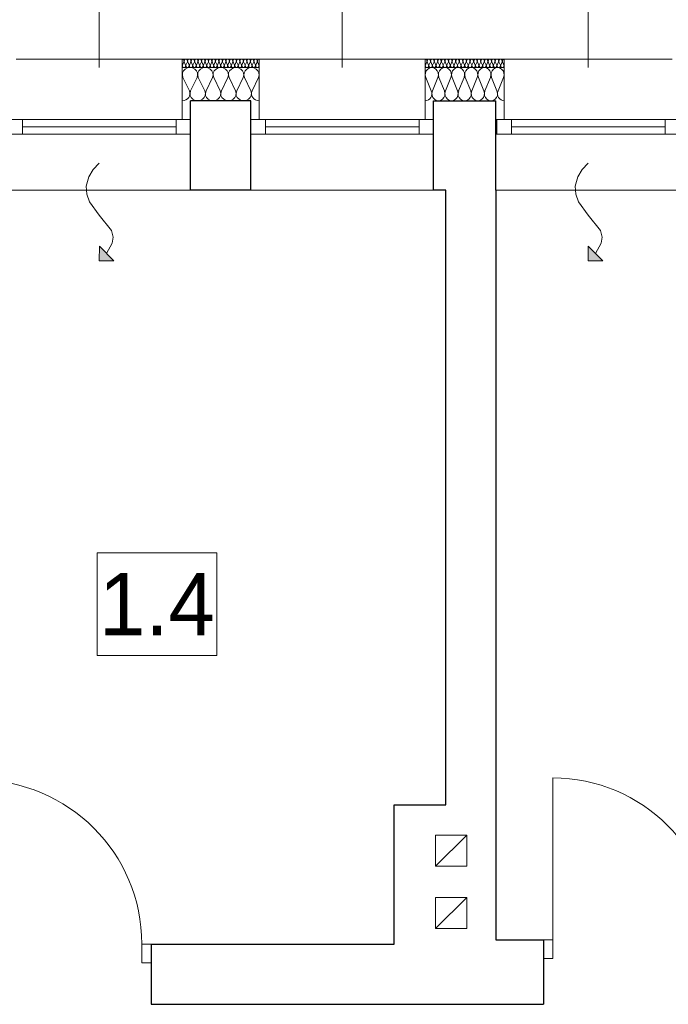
# Model space of a CAD drawing. Extents: x -438200 to -357500, y 15000 to 163871.
# Tile 47 of 148: x -428978 to -425854, y 77929 to 82670. Entities that reach past the tile are written whole.
import ezdxf
from ezdxf.lldxf.tags import DXFTag

# ---------------------------------------------------------------- set-up
doc = ezdxf.new("R2010")
doc.units = 0
doc.header["$MEASUREMENT"] = 0
doc.set_wipeout_variables(frame=1)
for name, color, linetype in [('#podkład', 252, 'Continuous'), ('A-Okna', 252, 'Continuous'), ('Arch ocieplenie', 252, 'Continuous'), ('Inwent Izolacje', 252, 'Continuous'), ('IS_Opisy_działek_Therm', 7, 'SOLID')]:
    doc.layers.add(name, color=color, linetype=linetype)
for name, color, linetype, lineweight in [('A-Okna_Nr_Pióra__9', 252, 'Continuous', 13), ('Arch ocieplenie_Nr_Pióra__9', 252, 'Continuous', 13), ('Arch wykończenie_Nr_Pióra__3', 252, 'Continuous', 18), ('Inwent Izolacje_Nr_Pióra__2', 252, 'Continuous', 13), ('INWENT OPISY_Nr_Pióra__21', 252, 'Continuous', 9), ('INWENT. DRZWI_Nr_Pióra__5', 252, 'Continuous', 13), ('INWENT. OKNA_Nr_Pióra__5', 252, 'Continuous', 13), ('INWENT.ŚCIANY_Nr_Pióra__1', 252, 'Continuous', 25), ('INWENT.ŚCIANY_Nr_Pióra__2', 252, 'Continuous', 13), ('INWENT.ŚCIANY_Nr_Pióra__21', 252, 'Continuous', 9), ('Istniejące kominy_Nr_Pióra__21', 252, 'Continuous', 9)]:
    doc.layers.add(name, color=color, linetype=linetype, lineweight=lineweight)
doc.styles.add('GENERATED_STYLE_3', font='txt')
doc.styles.get("Standard").update_dxf_attribs({"font": 'arial.ttf', "width": 0.8, "bigfont": 'BIGFONT.SHX'})
tags = doc.linetypes.add('SOLID', pattern=[10, 10, 0]).pattern_tags.tags
tags[6:7] = [DXFTag(74, 4), DXFTag(75, 0), DXFTag(340, '0'), DXFTag(46, 0.0), DXFTag(50, 0.0), DXFTag(44, 0.0), DXFTag(45, 0.0)]
tags[4:5] = [DXFTag(74, 4), DXFTag(75, 0), DXFTag(340, '0'), DXFTag(46, 0.0), DXFTag(50, 0.0), DXFTag(44, 0.0), DXFTag(45, 0.0)]

# ---------------------------------------------------------------- blocks, each defined once
blk = doc.blocks.new('Izolacja cieplna 14_204', base_point=(-427824.9, 72292.6))
at = {"layer": 'Arch ocieplenie_Nr_Pióra__9', "linetype": 'Continuous'}
for p, q in [((-428187.2, 72280.7), (-428194.2, 72264.5)), ((-428178.8, 72264.5), (-428185.8, 72280.7)), ((-428170.4, 72280.7), (-428177.4, 72264.5)), ((-428162, 72264.5), (-428169, 72280.7)), ((-428153.6, 72280.7), (-428160.6, 72264.5)), ((-428145.2, 72264.5), (-428152.2, 72280.7)), ((-428136.8, 72280.7), (-428143.8, 72264.5)), ((-428128.4, 72264.5), (-428135.4, 72280.7)), ((-428120, 72280.7), (-428127, 72264.5)), ((-428111.6, 72264.5), (-428118.6, 72280.7)), ((-428103.2, 72280.7), (-428110.1, 72264.5)), ((-428094.7, 72264.5), (-428101.7, 72280.7)), ((-428086.3, 72280.7), (-428093.3, 72264.5)), ((-428077.9, 72264.5), (-428084.9, 72280.7)), ((-428069.5, 72280.7), (-428076.5, 72264.5)), ((-428061.1, 72264.5), (-428068.1, 72280.7)), ((-428052.7, 72280.7), (-428059.7, 72264.5)), ((-428044.3, 72264.5), (-428051.3, 72280.7)), ((-428035.9, 72280.7), (-428042.9, 72264.5)), ((-428027.5, 72264.5), (-428034.5, 72280.7)), ((-428019.1, 72280.7), (-428026.1, 72264.5)), ((-428010.7, 72264.5), (-428017.6, 72280.7)), ((-428002.2, 72280.7), (-428009.2, 72264.5)), ((-427993.8, 72264.5), (-428000.8, 72280.7)), ((-427985.4, 72280.7), (-427992.4, 72264.5)), ((-427977, 72264.5), (-427984, 72280.7)), ((-427968.6, 72280.7), (-427975.6, 72264.5)), ((-427960.2, 72264.5), (-427967.2, 72280.7)), ((-427951.8, 72280.7), (-427958.8, 72264.5)), ((-427943.4, 72264.5), (-427950.4, 72280.7)), ((-427935, 72280.7), (-427942, 72264.5)), ((-427926.6, 72264.5), (-427933.6, 72280.7)), ((-427918.2, 72280.7), (-427925.1, 72264.5)), ((-427909.7, 72264.5), (-427916.7, 72280.7)), ((-427901.3, 72280.7), (-427908.3, 72264.5)), ((-427892.9, 72264.5), (-427899.9, 72280.7)), ((-427884.5, 72280.7), (-427891.5, 72264.5)), ((-427876.1, 72264.5), (-427883.1, 72280.7)), ((-427867.7, 72280.7), (-427874.7, 72264.5)), ((-427859.3, 72264.5), (-427866.3, 72280.7)), ((-427850.9, 72280.7), (-427857.9, 72264.5)), ((-427842.5, 72264.5), (-427849.5, 72280.7)), ((-427834.1, 72280.7), (-427841.1, 72264.5)), ((-427825.7, 72264.5), (-427832.6, 72280.7))]:
    blk.add_line(p, q, dxfattribs=at)
for centre, start_param, end_param in [((-428194.9, 72284.1), 1.158004, 3.141593), ((-428178.1, 72284.1), 1.158004, 5.125183), ((-428161.3, 72284.1), 1.158004, 5.125183), ((-428144.5, 72284.1), 1.158004, 5.125183), ((-428127.7, 72284.1), 1.158004, 5.125183), ((-428110.9, 72284.1), 1.158004, 5.125183), ((-428094, 72284.1), 1.158004, 5.125183), ((-428077.2, 72284.1), 1.158004, 5.125183), ((-428060.4, 72284.1), 1.158004, 5.125183), ((-428043.6, 72284.1), 1.158004, 5.125183), ((-428026.8, 72284.1), 1.158004, 5.125183), ((-428009.9, 72284.1), 1.158004, 5.125183), ((-427993.1, 72284.1), 1.158004, 5.125183), ((-427976.3, 72284.1), 1.158004, 5.125183), ((-427959.5, 72284.1), 1.158004, 5.125183), ((-427942.7, 72284.1), 1.158004, 5.125183), ((-427925.9, 72284.1), 1.158004, 5.125183), ((-427909, 72284.1), 1.158004, 5.125183), ((-427892.2, 72284.1), 1.158004, 5.125183), ((-427875.4, 72284.1), 1.158004, 5.125183), ((-427858.6, 72284.1), 1.158004, 5.125183), ((-427841.8, 72284.1), 1.158004, 5.125183), ((-427824.9, 72284.1), 3.141593, 5.125182), ((-428186.5, 72261.1), 4.299595, 8.266775), ((-428169.7, 72261.1), 4.299595, 8.266775), ((-428152.9, 72261.1), 4.299595, 8.266775), ((-428136.1, 72261.1), 4.299595, 8.266775), ((-428119.3, 72261.1), 4.299595, 8.266775), ((-428102.4, 72261.1), 4.299595, 8.266775), ((-428085.6, 72261.1), 4.299595, 8.266775), ((-428068.8, 72261.1), 4.299595, 8.266775), ((-428052, 72261.1), 4.299595, 8.266775), ((-428035.2, 72261.1), 4.299595, 8.266775), ((-428018.4, 72261.1), 4.299595, 8.266775), ((-428001.5, 72261.1), 4.299595, 8.266775), ((-427984.7, 72261.1), 4.299595, 8.266775), ((-427967.9, 72261.1), 4.299595, 8.266775), ((-427951.1, 72261.1), 4.299595, 8.266775), ((-427934.3, 72261.1), 4.299595, 8.266775), ((-427917.4, 72261.1), 4.299595, 8.266775), ((-427900.6, 72261.1), 4.299595, 8.266775), ((-427883.8, 72261.1), 4.299595, 8.266775), ((-427867, 72261.1), 4.299595, 8.266775), ((-427850.2, 72261.1), 4.299595, 8.266775), ((-427833.4, 72261.1), 4.299595, 8.266775)]:
    blk.add_ellipse(centre, major_axis=(0, -8.51), ratio=0.988476, start_param=start_param, end_param=end_param, dxfattribs=at)
blk = doc.blocks.new('Izolacja cieplna 14_205', base_point=(-426644.9, 72292.6))
at = {"layer": 'Arch ocieplenie_Nr_Pióra__9', "linetype": 'Continuous'}
for p, q in [((-427017, 72280.7), (-427024.2, 72264.5)), ((-427008.4, 72264.5), (-427015.6, 72280.7)), ((-426999.8, 72280.7), (-427006.9, 72264.5)), ((-426991.1, 72264.5), (-426998.3, 72280.7)), ((-426982.5, 72280.7), (-426989.7, 72264.5)), ((-426973.9, 72264.5), (-426981, 72280.7)), ((-426965.2, 72280.7), (-426972.4, 72264.5)), ((-426956.6, 72264.5), (-426963.8, 72280.7)), ((-426947.9, 72280.7), (-426955.1, 72264.5)), ((-426939.3, 72264.5), (-426946.5, 72280.7)), ((-426930.7, 72280.7), (-426937.9, 72264.5)), ((-426922, 72264.5), (-426929.2, 72280.7)), ((-426913.4, 72280.7), (-426920.6, 72264.5)), ((-426904.8, 72264.5), (-426911.9, 72280.7)), ((-426896.1, 72280.7), (-426903.3, 72264.5)), ((-426887.5, 72264.5), (-426894.7, 72280.7)), ((-426878.9, 72280.7), (-426886, 72264.5)), ((-426870.2, 72264.5), (-426877.4, 72280.7)), ((-426861.6, 72280.7), (-426868.8, 72264.5)), ((-426852.9, 72264.5), (-426860.1, 72280.7)), ((-426844.3, 72280.7), (-426851.5, 72264.5)), ((-426835.7, 72264.5), (-426842.9, 72280.7)), ((-426827, 72280.7), (-426834.2, 72264.5)), ((-426818.4, 72264.5), (-426825.6, 72280.7)), ((-426809.8, 72280.7), (-426816.9, 72264.5)), ((-426801.1, 72264.5), (-426808.3, 72280.7)), ((-426792.5, 72280.7), (-426799.7, 72264.5)), ((-426783.9, 72264.5), (-426791, 72280.7)), ((-426775.2, 72280.7), (-426782.4, 72264.5)), ((-426766.6, 72264.5), (-426773.8, 72280.7)), ((-426757.9, 72280.7), (-426765.1, 72264.5)), ((-426749.3, 72264.5), (-426756.5, 72280.7)), ((-426740.7, 72280.7), (-426747.9, 72264.5)), ((-426732, 72264.5), (-426739.2, 72280.7)), ((-426723.4, 72280.7), (-426730.6, 72264.5)), ((-426714.8, 72264.5), (-426721.9, 72280.7)), ((-426706.1, 72280.7), (-426713.3, 72264.5)), ((-426697.5, 72264.5), (-426704.7, 72280.7)), ((-426688.9, 72280.7), (-426696, 72264.5)), ((-426680.2, 72264.5), (-426687.4, 72280.7)), ((-426671.6, 72280.7), (-426678.8, 72264.5)), ((-426662.9, 72264.5), (-426670.1, 72280.7)), ((-426654.3, 72280.7), (-426661.5, 72264.5)), ((-426645.7, 72264.5), (-426652.9, 72280.7))]:
    blk.add_line(p, q, dxfattribs=at)
for centre, start_param, end_param in [((-427024.9, 72284.1), 2.7288, 4.712389), ((-427007.7, 72284.1), 2.7288, 6.695979), ((-426990.4, 72284.1), 2.7288, 6.695979), ((-426973.1, 72284.1), 2.7288, 6.695979), ((-426955.9, 72284.1), 2.7288, 6.695979), ((-426938.6, 72284.1), 2.7288, 6.695979), ((-426921.3, 72284.1), 2.7288, 6.695979), ((-426904, 72284.1), 2.7288, 6.695979), ((-426886.8, 72284.1), 2.7288, 6.695979), ((-426869.5, 72284.1), 2.7288, 6.695979), ((-426852.2, 72284.1), 2.7288, 6.695979), ((-426834.9, 72284.1), 2.7288, 6.695979), ((-426817.7, 72284.1), 2.7288, 6.695979), ((-426800.4, 72284.1), 2.7288, 6.695979), ((-426783.1, 72284.1), 2.7288, 6.695979), ((-426765.9, 72284.1), 2.7288, 6.695979), ((-426748.6, 72284.1), 2.7288, 6.695979), ((-426731.3, 72284.1), 2.7288, 6.695979), ((-426714, 72284.1), 2.7288, 6.695979), ((-426696.8, 72284.1), 2.7288, 6.695979), ((-426679.5, 72284.1), 2.7288, 6.695979), ((-426662.2, 72284.1), 2.7288, 6.695979), ((-426644.9, 72284.1), 4.712389, 6.695979), ((-427016.3, 72261.1), 5.870392, 9.837571), ((-426999, 72261.1), 5.870392, 9.837571), ((-426981.8, 72261.1), 5.870392, 9.837571), ((-426964.5, 72261.1), 5.870392, 9.837571), ((-426947.2, 72261.1), 5.870392, 9.837571), ((-426929.9, 72261.1), 5.870392, 9.837571), ((-426912.7, 72261.1), 5.870392, 9.837571), ((-426895.4, 72261.1), 5.870392, 9.837571), ((-426878.1, 72261.1), 5.870392, 9.837571), ((-426860.9, 72261.1), 5.870392, 9.837571), ((-426843.6, 72261.1), 5.870392, 9.837571), ((-426826.3, 72261.1), 5.870392, 9.837571), ((-426809, 72261.1), 5.870392, 9.837571), ((-426791.8, 72261.1), 5.870392, 9.837571), ((-426774.5, 72261.1), 5.870392, 9.837571), ((-426757.2, 72261.1), 5.870392, 9.837571), ((-426739.9, 72261.1), 5.870392, 9.837571), ((-426722.7, 72261.1), 5.870392, 9.837571), ((-426705.4, 72261.1), 5.870392, 9.837571), ((-426688.1, 72261.1), 5.870392, 9.837571), ((-426670.9, 72261.1), 5.870392, 9.837571), ((-426653.6, 72261.1), 5.870392, 9.837571)]:
    blk.add_ellipse(centre, major_axis=(-8.64, 0), ratio=0.985035, start_param=start_param, end_param=end_param, dxfattribs=at)
blk = doc.blocks.new('Izolacja cieplna 14_329', base_point=(-428194.9, 72092.6))
at = {"layer": 'Inwent Izolacje_Nr_Pióra__2', "linetype": 'Continuous'}
for p, q in [((-428191.8, 72204.9), (-428161.1, 72140.3)), ((-428154.8, 72140.3), (-428124.1, 72204.9)), ((-428117.8, 72204.9), (-428087.1, 72140.3)), ((-428080.8, 72140.3), (-428050.1, 72204.9)), ((-428043.8, 72204.9), (-428013.1, 72140.3)), ((-428006.8, 72140.3), (-427976.1, 72204.9)), ((-427969.8, 72204.9), (-427939.1, 72140.3)), ((-427932.8, 72140.3), (-427902.1, 72204.9)), ((-427895.8, 72204.9), (-427865.1, 72140.3)), ((-427858.8, 72140.3), (-427828.1, 72204.9))]:
    blk.add_line(p, q, dxfattribs=at)
for centre, start_param, end_param in [((-428157.9, 72218.6), 5.870392, 9.837571), ((-428083.9, 72218.6), 5.870392, 9.837571), ((-428009.9, 72218.6), 5.870392, 9.837571), ((-427935.9, 72218.6), 5.870392, 9.837571), ((-427861.9, 72218.6), 5.870392, 9.837571), ((-428194.9, 72126.6), 4.712389, 6.695979), ((-428120.9, 72126.6), 2.7288, 6.695979), ((-428046.9, 72126.6), 2.7288, 6.695979), ((-427972.9, 72126.6), 2.7288, 6.695979), ((-427898.9, 72126.6), 2.7288, 6.695979), ((-427824.9, 72126.6), 2.7288, 4.712389)]:
    blk.add_ellipse(centre, major_axis=(37, 0), ratio=0.919694, start_param=start_param, end_param=end_param, dxfattribs=at)
blk = doc.blocks.new('Izolacja cieplna 14_330', base_point=(-427024.9, 72092.6))
at = {"layer": 'Inwent Izolacje_Nr_Pióra__2', "linetype": 'Continuous'}
for p, q in [((-427022.3, 72204.9), (-426995.9, 72140.3)), ((-426990.6, 72140.3), (-426964.3, 72204.9)), ((-426959, 72204.9), (-426932.6, 72140.3)), ((-426927.3, 72140.3), (-426900.9, 72204.9)), ((-426895.6, 72204.9), (-426869.3, 72140.3)), ((-426864, 72140.3), (-426837.6, 72204.9)), ((-426832.3, 72204.9), (-426805.9, 72140.3)), ((-426800.6, 72140.3), (-426774.3, 72204.9)), ((-426769, 72204.9), (-426742.6, 72140.3)), ((-426737.3, 72140.3), (-426710.9, 72204.9)), ((-426705.6, 72204.9), (-426679.3, 72140.3)), ((-426674, 72140.3), (-426647.6, 72204.9))]:
    blk.add_line(p, q, dxfattribs=at)
for centre, start_param, end_param in [((-426993.3, 72218.6), 4.299595, 8.266775), ((-426929.9, 72218.6), 4.299595, 8.266775), ((-426866.6, 72218.6), 4.299595, 8.266775), ((-426803.3, 72218.6), 4.299595, 8.266775), ((-426739.9, 72218.6), 4.299595, 8.266775), ((-426676.6, 72218.6), 4.299595, 8.266775), ((-427024.9, 72126.6), 3.141593, 5.125182), ((-426961.6, 72126.6), 1.158004, 5.125183), ((-426898.3, 72126.6), 1.158004, 5.125183), ((-426834.9, 72126.6), 1.158004, 5.125183), ((-426771.6, 72126.6), 1.158004, 5.125183), ((-426708.3, 72126.6), 1.158004, 5.125183), ((-426644.9, 72126.6), 1.158004, 3.141593)]:
    blk.add_ellipse(centre, major_axis=(0, 34), ratio=0.930587, start_param=start_param, end_param=end_param, dxfattribs=at)
blk = doc.blocks.new('Krzywa_18', base_point=(-428594.9, 71792.6))
at = {"layer": 'A-Okna_Nr_Pióra__9', "linetype": 'Continuous'}
blk.add_hatch(color=256, dxfattribs=at).paths.add_polyline_path([(-428594.9, 71322), (-428594.5, 71392.7), (-428524.2, 71321.6)], flags=0)
for p, q in [((-428594.9, 71322), (-428594.5, 71392.7)), ((-428594.5, 71392.7), (-428524.2, 71321.6)), ((-428594.9, 71322), (-428524.2, 71321.6))]:
    blk.add_line(p, q, dxfattribs=at)
at = {"layer": 'A-Okna_Nr_Pióra__9', "linetype": 'Continuous', "flags": 128}
blk.add_lwpolyline([(-428594.9, 71792.6), (-428624.1, 71761.5), (-428645.4, 71726.4), (-428657.6, 71681.7), (-428655, 71643), (-428642.1, 71606.5), (-428594.9, 71542), (-428535.3, 71468.7), (-428528.2, 71436.7), (-428532.2, 71406.9), (-428559.4, 71357.2)], dxfattribs=at)
blk = doc.blocks.new('Krzywa_20', base_point=(-426239.9, 71792.6))
at = {"layer": 'A-Okna_Nr_Pióra__9', "linetype": 'Continuous'}
blk.add_hatch(color=256, dxfattribs=at).paths.add_polyline_path([(-426239.9, 71322), (-426239.5, 71392.7), (-426169.2, 71321.6)], flags=0)
for p, q in [((-426239.9, 71322), (-426239.5, 71392.7)), ((-426239.5, 71392.7), (-426169.2, 71321.6)), ((-426239.9, 71322), (-426169.2, 71321.6))]:
    blk.add_line(p, q, dxfattribs=at)
at = {"layer": 'A-Okna_Nr_Pióra__9', "linetype": 'Continuous', "flags": 128}
blk.add_lwpolyline([(-426239.9, 71792.6), (-426269.1, 71761.5), (-426290.4, 71726.4), (-426302.6, 71681.7), (-426300, 71643), (-426287.1, 71606.5), (-426239.9, 71542), (-426180.3, 71468.7), (-426173.2, 71436.7), (-426177.2, 71406.9), (-426204.4, 71357.2)], dxfattribs=at)
blk = doc.blocks.new('piętro')
at = {"layer": 'Arch wykończenie_Nr_Pióra__3', "color": 252, "linetype": 'Continuous'}
for p, q in [((-428194.9, 64644.3), (-428194.9, 64354.3)), ((-427824.9, 64644.3), (-428194.9, 64644.3)), ((-427824.9, 64644.3), (-427824.9, 64354.3)), ((-427024.9, 64644.3), (-427024.9, 64354.3)), ((-427024.9, 64644.3), (-426644.9, 64644.3)), ((-426644.9, 64644.3), (-426644.9, 64354.3))]:
    blk.add_line(p, q, dxfattribs=at)
at = {"layer": 'INWENT. DRZWI_Nr_Pióra__5', "color": 252, "linetype": 'Continuous'}
for p, q in [((-426409.9, 60404.3), (-426409.9, 61184.3)), ((-426454.9, 60404.3), (-426409.9, 60404.3)), ((-426409.9, 60404.3), (-426409.9, 60314.3)), ((-428344.9, 60384.3), (-428389.9, 60384.3)), ((-428389.9, 60384.3), (-428389.9, 60294.3)), ((-426409.9, 60314.3), (-426454.9, 60314.3)), ((-428389.9, 60294.3), (-428344.9, 60294.3))]:
    blk.add_line(p, q, dxfattribs=at)
for centre, radius in [((-429179.9, 60384.3), 790), ((-426409.9, 60404.3), 780)]:
    blk.add_arc(centre, radius, 0, 90, dxfattribs=at)
at = {"layer": 'INWENT. OKNA_Nr_Pióra__5', "color": 252, "linetype": 'Continuous'}
for p, q in [((-428594.9, 64604.3), (-428594.9, 65514.3)), ((-427424.9, 64604.3), (-427424.9, 65514.3)), ((-426239.9, 64604.3), (-426239.9, 65514.3)), ((-428154.9, 64354.3), (-429034.9, 64354.3)), ((-428964.9, 64284.3), (-428964.9, 64354.3)), ((-428224.9, 64284.3), (-428224.9, 64354.3)), ((-428154.9, 64284.3), (-428154.9, 64354.3)), ((-427864.9, 64284.3), (-427864.9, 64354.3)), ((-426984.9, 64354.3), (-427864.9, 64354.3)), ((-427794.9, 64284.3), (-427794.9, 64354.3)), ((-427054.9, 64284.3), (-427054.9, 64354.3)), ((-426984.9, 64284.3), (-426984.9, 64354.3)), ((-425794.9, 64354.3), (-426684.9, 64354.3)), ((-426679.9, 64284.3), (-426679.9, 64354.3)), ((-426609.9, 64284.3), (-426609.9, 64354.3)), ((-425869.9, 64284.3), (-425869.9, 64354.3)), ((-428154.9, 64284.3), (-429034.9, 64284.3)), ((-428224.9, 64319.3), (-428964.9, 64319.3)), ((-426984.9, 64284.3), (-427864.9, 64284.3)), ((-427054.9, 64319.3), (-427794.9, 64319.3)), ((-425794.9, 64284.3), (-426684.9, 64284.3)), ((-425869.9, 64319.3), (-426609.9, 64319.3))]:
    blk.add_line(p, q, dxfattribs=at)
at = {"layer": 'INWENT.ŚCIANY_Nr_Pióra__1', "color": 252, "linetype": 'Continuous'}
for p, q in [((-428154.9, 64014.3), (-428154.9, 64444.3)), ((-427864.9, 64444.3), (-428154.9, 64444.3)), ((-427864.9, 64014.3), (-427864.9, 64444.3)), ((-426984.9, 64014.3), (-426984.9, 64444.3)), ((-426984.9, 64444.3), (-426684.9, 64444.3)), ((-426684.9, 64014.3), (-426684.9, 64444.3)), ((-427864.9, 64014.3), (-428154.9, 64014.3)), ((-426924.9, 64014.3), (-426984.9, 64014.3)), ((-426924.9, 61054.3), (-426924.9, 64014.3)), ((-426684.9, 64014.3), (-426684.9, 60404.3)), ((-427174.9, 60384.3), (-427174.9, 61054.3)), ((-427174.9, 61054.3), (-426924.9, 61054.3)), ((-426684.9, 60404.3), (-426454.9, 60404.3)), ((-426454.9, 60404.3), (-426454.9, 60094.3)), ((-428344.9, 60384.3), (-428344.9, 60094.3)), ((-428344.9, 60384.3), (-427174.9, 60384.3)), ((-428344.9, 60094.3), (-426454.9, 60094.3))]:
    blk.add_line(p, q, dxfattribs=at)
at = {"layer": 'INWENT.ŚCIANY_Nr_Pióra__2', "color": 252, "linetype": 'Continuous'}
for p, q in [((-427824.9, 64604.3), (-428194.9, 64604.3)), ((-427024.9, 64604.3), (-426644.9, 64604.3))]:
    blk.add_line(p, q, dxfattribs=at)
at = {"layer": 'INWENT.ŚCIANY_Nr_Pióra__21', "color": 252, "linetype": 'Continuous'}
for p, q in [((-428994.9, 64644.3), (-428194.9, 64644.3)), ((-427824.9, 64644.3), (-427024.9, 64644.3)), ((-426644.9, 64644.3), (-425834.9, 64644.3)), ((-429034.9, 64014.3), (-428154.9, 64014.3)), ((-427864.9, 64014.3), (-426984.9, 64014.3)), ((-426684.9, 64014.3), (-425794.9, 64014.3))]:
    blk.add_line(p, q, dxfattribs=at)
at = {"layer": 'Istniejące kominy_Nr_Pióra__21', "color": 252, "linetype": 'Continuous'}
for p, q in [((-426974.9, 60759.3), (-426974.9, 60909.3)), ((-426974.9, 60909.3), (-426824.9, 60909.3)), ((-426974.9, 60759.3), (-426824.9, 60909.3)), ((-426824.9, 60909.3), (-426824.9, 60759.3)), ((-426824.9, 60759.3), (-426974.9, 60759.3)), ((-426974.9, 60459.3), (-426974.9, 60609.3)), ((-426974.9, 60609.3), (-426824.9, 60609.3)), ((-426974.9, 60459.3), (-426824.9, 60609.3)), ((-426824.9, 60609.3), (-426824.9, 60459.3)), ((-426824.9, 60459.3), (-426974.9, 60459.3))]:
    blk.add_line(p, q, dxfattribs=at)
at = {"layer": 'A-Okna', "color": 252, "linetype": 'Continuous', "lineweight": 13}
for name, p in [('Krzywa_18', (-428594.9, 64144.3)), ('Krzywa_20', (-426239.9, 64144.3))]:
    blk.add_blockref(name, p, dxfattribs=at)
at = {"layer": 'Arch ocieplenie', "color": 252, "linetype": 'Continuous', "lineweight": 13}
for name, p in [('Izolacja cieplna 14_204', (-427824.9, 64644.3)), ('Izolacja cieplna 14_205', (-426644.9, 64644.3))]:
    blk.add_blockref(name, p, dxfattribs=at)
at = {"layer": 'Inwent Izolacje', "color": 252, "linetype": 'Continuous', "lineweight": 13}
for name, p in [('Izolacja cieplna 14_329', (-428194.9, 64444.3)), ('Izolacja cieplna 14_330', (-427024.9, 64444.3))]:
    blk.add_blockref(name, p, dxfattribs=at)
at = {"color": 252, "linetype": 'Continuous', "ltscale": 1735784.233681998}
blk.add_wipeout([(-428604.8, 62268.4), (-428028.8, 62268.4), (-428028.8, 61774.3), (-428604.8, 61774.3)], dxfattribs=at).dxf.layer = 'INWENT OPISY_Nr_Pióra__21'
at = {"layer": 'INWENT OPISY_Nr_Pióra__21', "color": 252, "linetype": 'Continuous', "flags": 128}
blk.add_lwpolyline([(-428604.8, 62268.4), (-428028.8, 62268.4), (-428028.8, 61774.3), (-428604.8, 61774.3)], close=True, dxfattribs=at)
at = {"layer": 'INWENT OPISY_Nr_Pióra__21', "color": 252, "linetype": 'Continuous', "insert": (-428316.8, 61871.4), "char_height": 300, "attachment_point": 8, "style": 'GENERATED_STYLE_3'}
blk.add_mtext('{1.4 }', dxfattribs=at)

msp = doc.modelspace()

# ---------------------------------------------------------------- block references
at = {"layer": '#podkład', "color": 3, "lineweight": 50}
msp.add_blockref('piętro', (0, 17835.1), dxfattribs=at)

# ---------------------------------------------------------------- next in the draw order: texts
at = {"layer": 'IS_Opisy_działek_Therm', "color": 3, "lineweight": 50, "ltscale": 10, "char_height": 180, "rotation": 90}
for insert, attachment_point in [((-427602.7, 81479), 9), ((-427545.1, 81479), 3), ((-427527.7, 81024), 9), ((-427527.7, 81024), 9)]:
    msp.add_mtext('\\fArial|b0|i0;', dxfattribs=dict(at, insert=insert, attachment_point=attachment_point))

doc.saveas('drawing.dxf')
